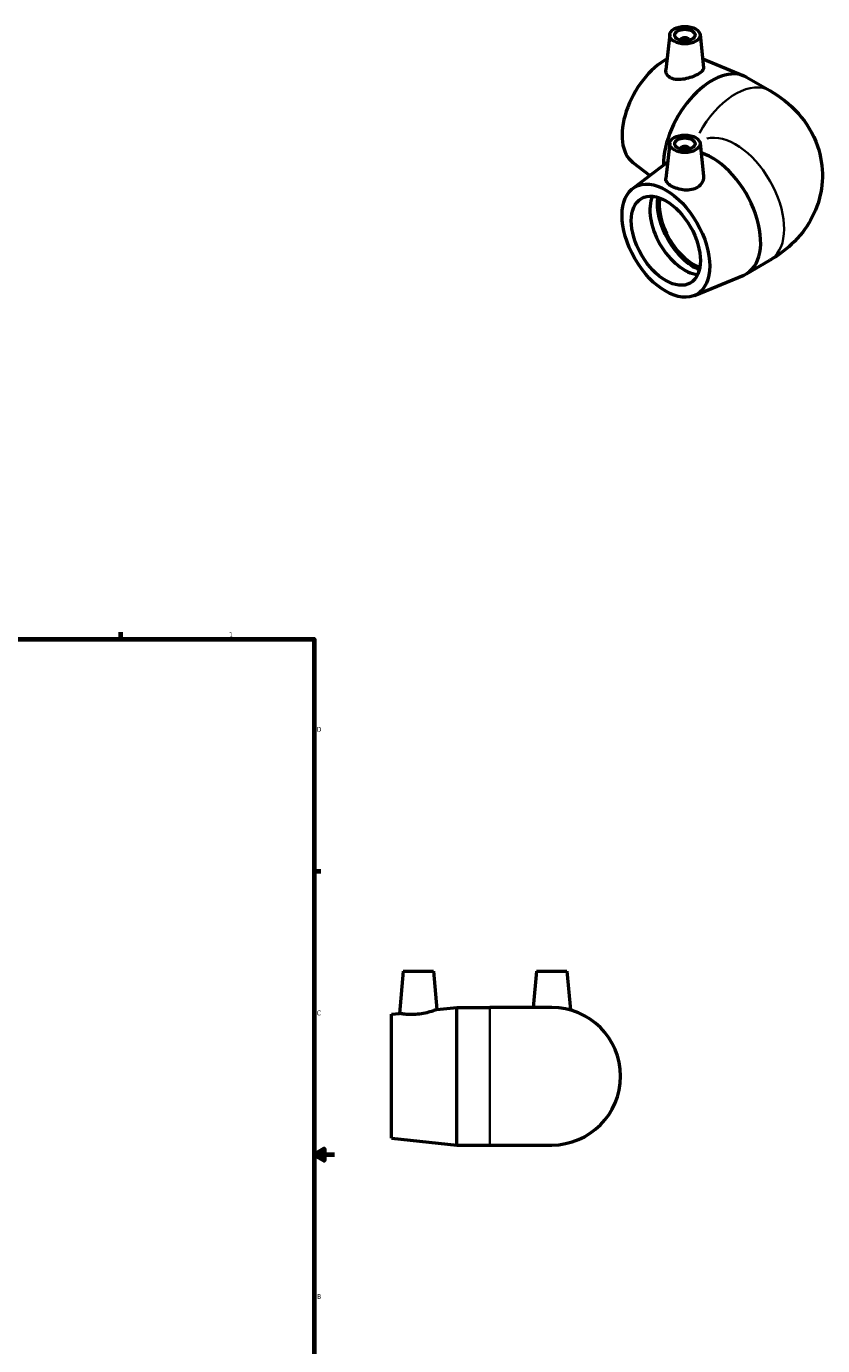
# Model space of a CAD drawing. Header units: inches. Extents: x -1 to 43.4, y -18.3 to 32.9.
# Tile 6 of 6: x 27.9 to 43.4, y 7.3 to 32.9. Entities that reach past the tile are written whole.
import ezdxf

# ---------------------------------------------------------------- set-up
doc = ezdxf.new("R2010")
doc.units = ezdxf.units.IN
doc.header["$MEASUREMENT"] = 0
for name, color, linetype, lineweight in [('Border (ANSI)', 7, 'Continuous', 70), ('Visible (ANSI)', 7, 'Continuous', 50), ('Visible Narrow (ANSI)', 7, 'Continuous', 35)]:
    doc.layers.add(name, color=color, linetype=linetype, lineweight=lineweight)
doc.styles.add('Note Text (ANSI)', font='tahoma.ttf')

# ---------------------------------------------------------------- blocks, each defined once
blk = doc.blocks.new('Borders Default Border')
at = {"layer": 'Border (ANSI)'}
for p, q in [((4.25, 21), (4.25, 21.134)), ((8.5, 21), (8.5, 21.134)), ((12.75, 21), (12.75, 21.134)), ((21.25, 21), (21.25, 21.134)), ((25.5, 21), (25.5, 21.134)), ((29.75, 21), (29.75, 21.134)), ((0.5, 16.5), (0.366, 16.5)), ((33.5, 16.5), (33.634, 16.5)), ((0.5, 5.5), (0.366, 5.5)), ((33.5, 5.5), (33.634, 5.5)), ((4.25, 1), (4.25, 0.866)), ((8.5, 1), (8.5, 0.866)), ((12.75, 1), (12.75, 0.866)), ((21.25, 1), (21.25, 0.866)), ((25.5, 1), (25.5, 0.866)), ((29.75, 1), (29.75, 0.866))]:
    blk.add_line(p, q, dxfattribs=at)
at = {"layer": 'Border (ANSI)', "flags": 128}
for points in [[(17, 21.4), (17, 21), (16.885, 21.2), (17.115, 21.2), (17, 21)], [(0.5, 1), (0.5, 21), (33.5, 21), (33.5, 1), (0.5, 1)], [(0.1, 11), (0.5, 11), (0.3, 11.115), (0.3, 10.885), (0.5, 11)], [(33.9, 11), (33.5, 11), (33.7, 11.115), (33.7, 10.885), (33.5, 11)], [(17, 0.6), (17, 1), (16.885, 0.8), (17.115, 0.8), (17, 1)]]:
    blk.add_lwpolyline(points, dxfattribs=at)
at = {"layer": 'Border (ANSI)', "color": 5, "true_color": 0x0000ff, "char_height": 0.0945, "attachment_point": 7, "style": 'Note Text (ANSI)'}
for s, insert in [('8', (2.094, 21.038)), ('7', (6.346, 21.04)), ('6', (10.595, 21.038)), ('5', (14.847, 21.038)), ('4', (19.092, 21.04)), ('3', (23.346, 21.038)), ('2', (27.596, 21.04)), ('1', (31.854, 21.04)), ('D', (0.378, 19.203)), ('D', (33.553, 19.203)), ('C', (0.378, 13.701)), ('C', (33.552, 13.701)), ('B', (0.384, 8.203)), ('B', (33.558, 8.203)), ('A', (0.373, 2.703)), ('A', (33.547, 2.703)), ('8', (2.094, 0.863)), ('7', (6.346, 0.866)), ('6', (10.595, 0.864)), ('5', (14.847, 0.864)), ('4', (19.092, 0.866)), ('3', (23.346, 0.864)), ('2', (27.596, 0.866)), ('1', (31.854, 0.866))]:
    blk.add_mtext(s, dxfattribs=dict(at, insert=insert))

msp = doc.modelspace()

# ---------------------------------------------------------------- linework, layer by layer
at = {"layer": 'Visible (ANSI)'}
for p, q in [((40.399, 32.725), (40.326, 32.043)), ((40.615, 32.618), (40.615, 32.611)), ((40.773, 32.618), (40.773, 32.611)), ((40.989, 32.725), (41.057, 32.084)), ((41.039, 32.257), (41.835, 31.926)), ((41.887, 31.9), (42.341, 31.639)), ((40.399, 30.619), (40.326, 29.934)), ((40.615, 30.512), (40.615, 30.505)), ((40.773, 30.512), (40.773, 30.505)), ((40.982, 30.647), (41.009, 30.663)), ((40.989, 30.619), (41.057, 29.986)), ((39.682, 29.74), (40.361, 30.258)), ((39.682, 30.247), (40.014, 29.994)), ((41.887, 28.087), (42.341, 28.349)), ((40.878, 27.664), (41.835, 28.062)), ((35.229, 14.563), (35.157, 13.741)), ((35.229, 14.563), (35.82, 14.563)), ((35.82, 14.563), (35.885, 13.818)), ((37.815, 14.563), (37.754, 13.858)), ((37.815, 14.563), (38.406, 14.563)), ((38.406, 14.563), (38.472, 13.809)), ((35.885, 13.818), (36.27, 13.858)), ((36.27, 11.188), (36.27, 13.858)), ((36.27, 13.858), (36.912, 13.858)), ((38.11, 13.858), (36.912, 13.858)), ((35.002, 13.725), (35.157, 13.741)), ((35.002, 11.322), (35.002, 13.725)), ((35.002, 11.322), (36.27, 11.188)), ((36.27, 11.188), (36.912, 11.188)), ((36.912, 11.188), (38.11, 11.188))]:
    msp.add_line(p, q, dxfattribs=at)
msp.add_arc((38.11, 12.523), 1.335, 270, 90, dxfattribs=at)
for centre, major_axis, ratio in [((40.694, 32.715), (-0.295, 0), 0.575862), ((40.694, 32.715), (0.197, 0), 0.575862), ((40.694, 30.608), (0.295, 0), 0.575862), ((40.694, 30.608), (-0.197, 0), 0.575862), ((40.325, 28.728), (-0.6, 1.041), 0.578093), ((40.325, 28.728), (-0.473, 0.821), 0.578093)]:
    msp.add_ellipse(centre, major_axis=major_axis, ratio=ratio, dxfattribs=at)
for centre, major_axis, ratio, start_param, end_param in [((40.694, 32.618), (-0.0787, 0), 0.575862, 2.972903, 6.451874), ((40.325, 31.259), (-0.6, -1.041), 0.578093, 3.896332, 6.208504), ((41.221, 30.743), (0.666, 1.157), 0.578093, 0, 2.359499), ((40.694, 30.512), (-0.0787, 0), 0.575862, 2.972903, 6.451874), ((41.221, 29.244), (0.666, -1.157), 0.578093, 6.208504, 8.867708), ((40.685, 28.935), (0.473, -0.821), 0.578093, 3.530996, 5.893782), ((40.865, 29.039), (-0.5, 0.867), 0.578093, 0.627965, 2.513628), ((40.865, 29.039), (-0.473, 0.821), 0.578093, 0.605842, 2.535751)]:
    msp.add_ellipse(centre, major_axis=major_axis, ratio=ratio, start_param=start_param, end_param=end_param, dxfattribs=at)
for points, knots in [([(40.423, 31.883), (40.392, 31.899), (40.366, 31.921), (40.332, 31.973), (40.324, 32.004), (40.326, 32.036), (40.326, 32.04), (40.326, 32.043)], [0, 0, 0, 0, 0.3428774, 0.3428774, 0.6857548, 0.6857548, 0.7290361, 0.7290361, 0.7290361, 0.7290361]), ([(41.057, 32.084), (41.058, 32.082), (41.058, 32.08), (41.058, 32.06), (41.049, 32.04), (41.011, 31.999), (40.982, 31.977), (40.916, 31.939), (40.874, 31.919), (40.782, 31.886), (40.733, 31.872), (40.64, 31.855), (40.59, 31.851), (40.498, 31.857), (40.456, 31.867), (40.423, 31.883)], [3.448165, 3.448165, 3.448165, 3.448165, 3.487524, 3.487524, 3.846796, 3.846796, 4.206068, 4.206068, 4.56534, 4.56534, 4.924612, 4.924612, 5.291803, 5.291803, 5.658995, 5.658995, 5.658995, 5.658995]), ([(42.341, 31.639), (42.535, 31.527), (42.725, 31.385), (43.046, 31.022), (43.181, 30.81), (43.331, 30.37), (43.366, 30.16), (43.356, 29.757), (43.317, 29.565), (43.185, 29.203), (43.088, 29.037), (42.844, 28.722), (42.692, 28.585), (42.471, 28.428), (42.407, 28.386), (42.341, 28.349)], [4.712389, 4.712389, 4.712389, 4.712389, 5.026548, 5.026548, 5.303282, 5.303282, 5.511994, 5.511994, 5.705877, 5.705877, 5.916722, 5.916722, 6.177135, 6.177135, 6.283185, 6.283185, 6.283185, 6.283185]), ([(41.057, 29.986), (41.057, 29.978), (41.058, 29.971), (41.058, 29.928), (41.048, 29.889), (41.009, 29.819), (40.979, 29.788), (40.944, 29.765)], [4.8485337, 4.8485337, 4.8485337, 4.8485337, 4.9246118, 4.9246118, 5.2918031, 5.2918031, 5.6589945, 5.6589945, 5.6589945, 5.6589945]), ([(40.944, 29.765), (40.912, 29.744), (40.871, 29.727), (40.781, 29.709), (40.733, 29.707), (40.643, 29.714), (40.595, 29.724), (40.507, 29.751), (40.466, 29.768), (40.402, 29.805), (40.374, 29.827), (40.336, 29.873), (40.326, 29.897), (40.325, 29.925), (40.325, 29.929), (40.326, 29.934)], [0, 0, 0, 0, 0.342877, 0.342877, 0.685755, 0.685755, 1.031163, 1.031163, 1.37657, 1.37657, 1.721978, 1.721978, 2.067386, 2.067386, 2.138657, 2.138657, 2.138657, 2.138657]), ([(35.885, 13.818), (35.885, 13.818), (35.875, 13.814), (35.838, 13.8), (35.809, 13.79), (35.743, 13.769), (35.701, 13.757), (35.608, 13.736), (35.558, 13.728), (35.51, 13.723)], [4.206068, 4.206068, 4.206068, 4.206068, 4.56534, 4.56534, 4.924612, 4.924612, 5.291803, 5.291803, 5.658995, 5.658995, 5.658995, 5.658995]), ([(35.51, 13.723), (35.465, 13.719), (35.417, 13.717), (35.33, 13.718), (35.291, 13.721), (35.229, 13.729), (35.202, 13.733), (35.166, 13.739), (35.157, 13.741), (35.157, 13.741)], [0, 0, 0, 0, 0.342877, 0.342877, 0.685755, 0.685755, 1.031163, 1.031163, 1.37657, 1.37657, 1.37657, 1.37657])]:
    msp.add_open_spline(points, degree=3, knots=knots, dxfattribs=at)
at = {"layer": 'Visible Narrow (ANSI)'}
msp.add_line((36.912, 11.205), (36.912, 13.842), dxfattribs=at)
for centre, major_axis, start_param, end_param in [((41.675, 30.482), (0.666, 1.157), 0.08503, 1.615561), ((41.675, 29.506), (-0.666, 1.157), 3.298672, 6.126106)]:
    msp.add_ellipse(centre, major_axis=major_axis, ratio=0.578093, start_param=start_param, end_param=end_param, dxfattribs=at)

# ---------------------------------------------------------------- block references
msp.add_blockref('Borders Default Border', (0, 0))

doc.saveas('drawing.dxf')
